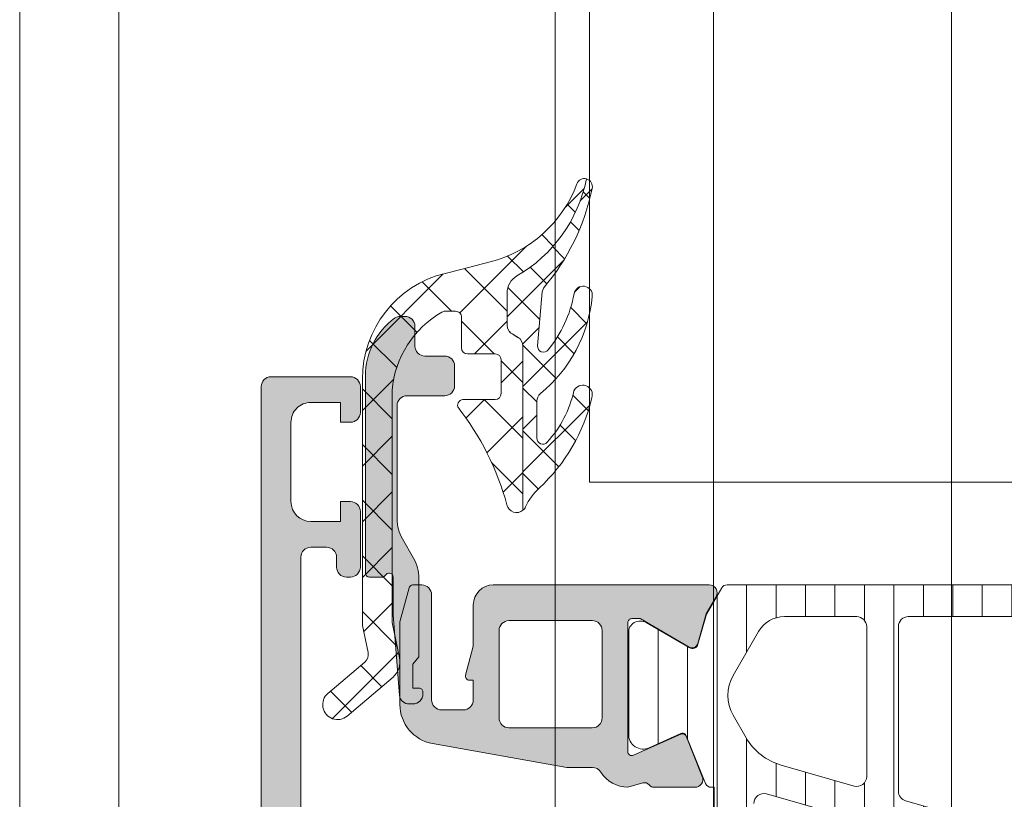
# Model space of a CAD drawing. Header units: millimetres. Extents: x 213386 to 506888, y 183055 to 450952.
# Tile 125 of 256: x 373037 to 373086, y 301634 to 301674. Entities that reach past the tile are written whole.
import ezdxf

# ---------------------------------------------------------------- set-up
doc = ezdxf.new("R2010")
doc.units = ezdxf.units.MM
doc.linetypes.add('ČÁRKOVANÁ', pattern=[19.049999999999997, 12.7, -6.35])
doc.layers.add('FASÁDA DETAILNÍ', color=255, linetype='Continuous', lineweight=0)

msp = doc.modelspace()

# ---------------------------------------------------------------- hatches: boundary and pattern name
at = {"layer": 'FASÁDA DETAILNÍ'}
h = msp.add_hatch(dxfattribs=at)
h.set_pattern_fill('ANSI37', color=256, scale=0.625, angle=90, style=0)
h.set_pattern_definition([(135, (397960.6382589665, 280090.6957864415), (-1.403165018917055, -1.403165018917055), []), (225, (397960.6382589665, 280090.6957864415), (1.403165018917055, -1.403165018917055), [])])
edge = h.paths.add_edge_path()
edge.add_ellipse((373060.4407174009, 301654.5826331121), major_axis=(-5.03946705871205, 0), ratio=1, start_angle=299.79178446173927, end_angle=355.0355387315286, ccw=False)
edge.add_ellipse((373058.0859171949, 301658.6957175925), major_axis=(-0.3000000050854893, 0), ratio=1, start_angle=270.000692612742, end_angle=299.79217298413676, ccw=False)
edge.add_line((373058.0859135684, 301658.9957175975), (373058.6201975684, 301658.9957205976))
edge.add_ellipse((373058.6201988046, 301658.6957208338), major_axis=(-0.2999997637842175, 0), ratio=1, start_angle=179.9999548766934, end_angle=270.00023609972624, ccw=False)
edge.add_line((373058.9201985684, 301658.6957205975), (373058.9201985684, 301657.1457235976))
edge.add_ellipse((373059.2202092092, 301657.1457312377), major_axis=(-0.3000106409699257, 0), ratio=1, start_angle=0.001459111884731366, end_angle=89.99567606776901)
edge.add_line((373059.2201865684, 301656.8457205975), (373060.6201685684, 301656.8457095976))
edge.add_ellipse((373060.6201657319, 301656.5457197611), major_axis=(-0.2999898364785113, 0), ratio=1, start_angle=180.0003507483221, end_angle=269.99945825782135, ccw=False)
edge.add_line((373060.9201555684, 301656.5457215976), (373060.9201555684, 301654.8457095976))
edge.add_ellipse((373060.6201454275, 301654.8457167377), major_axis=(-0.3000101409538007, 0), ratio=1, start_angle=90.00441942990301, end_angle=179.9986363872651, ccw=False)
edge.add_line((373060.6201685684, 301654.5457065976), (373059.0563375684, 301654.5457175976))
edge.add_ellipse((373059.0234805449, 301654.2445585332), major_axis=(-0.3029461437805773, 0), ratio=1, start_angle=-96.22645090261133, end_angle=13.48357732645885)
edge.add_ellipse((373047.707516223, 301645.5396354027), major_axis=(-14.0007663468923, 0), ratio=1, start_angle=195.3017322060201, end_angle=218.0756200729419, ccw=False)
edge.add_ellipse((373061.6997539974, 301649.346348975), major_axis=(-0.5004721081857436, 0), ratio=1, start_angle=12.91760852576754, end_angle=129.806634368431)
edge.add_line((373062.0201555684, 301648.9618815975), (373062.0201555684, 301657.2451605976))
edge.add_ellipse((373061.5201558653, 301657.245160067), major_axis=(-0.4999997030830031, 0), ratio=1, start_angle=180.0000607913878, end_angle=240.0000196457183)
edge.add_line((373061.7701555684, 301657.6781725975), (373061.4701555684, 301657.8513785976))
edge.add_ellipse((373061.7201552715, 301658.2843911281), major_axis=(-0.4999997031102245, 0), ratio=1, start_angle=6.0791387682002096e-05, end_angle=60.00001964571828, ccw=False)
edge.add_line((373061.2201555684, 301658.2843905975), (373061.2201555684, 301659.9137385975))
edge.add_ellipse((373062.2201549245, 301659.9137393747), major_axis=(-0.999999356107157, 0), ratio=1, start_angle=-59.94966113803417, end_angle=4.452966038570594e-05, ccw=False)
edge.add_ellipse((373058.0638281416, 301667.0981200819), major_axis=(-7.300023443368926, 0), ratio=1, start_angle=120.0503545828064, end_angle=168.7144463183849)
edge.add_ellipse((373065.1201651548, 301665.2828879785), major_axis=(-0.3999905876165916, 0), ratio=1, start_angle=255.1470247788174, end_angle=339.4981705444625)
edge.add_ellipse((373058.7710670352, 301667.6569549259), major_axis=(-6.378448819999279, 0), ratio=1, start_angle=104.45259778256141, end_angle=159.4981254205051, ccw=False)
edge.add_line((373060.3629935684, 301661.4803555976), (373058.9522865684, 301661.1167685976))
edge.add_line((373058.9522865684, 301661.1167685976), (373058.0895855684, 301660.9066555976))
edge.add_ellipse((373059.4201505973, 301655.5700328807), major_axis=(-5.499995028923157, 0), ratio=1, start_angle=-76.0000450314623, end_angle=3.42019121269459e-05)
edge.add_line((373053.9201555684, 301655.5700295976), (373053.9201555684, 301643.1520015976))
edge.add_line((373053.9201555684, 301643.1520015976), (373054.2077745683, 301641.7889445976))
edge.add_ellipse((373053.7185482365, 301641.6857119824), major_axis=(-0.4999993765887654, 0), ratio=1, start_angle=130.2837516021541, end_angle=191.915300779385, ccw=False)
edge.add_line((373054.0418345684, 301641.3042865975), (373052.1852265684, 301639.7306755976))
edge.add_ellipse((373052.6701560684, 301639.1585365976), major_axis=(-0.749999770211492, 0), ratio=1, start_angle=-49.71629384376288, end_angle=130.2837061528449)
edge.add_line((373053.1550855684, 301638.5863975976), (373055.4667295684, 301640.5456835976))
edge.add_ellipse((373054.8201574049, 301641.3085352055), major_axis=(-0.9999990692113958, 0), ratio=1, start_angle=130.2836986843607, end_angle=191.9152478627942)
edge.add_line((373055.7986105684, 301641.5149995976), (373055.4201555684, 301643.3085365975))
edge.add_line((373055.4201555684, 301643.3085365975), (373055.4201555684, 301655.0187375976))
h = msp.add_hatch(dxfattribs=at)
h.set_pattern_fill('ANSI37', color=256, scale=0.48, angle=90, style=0)
h.set_pattern_definition([(135, (397960.6382589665, 280090.6957864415), (-1.077630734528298, -1.077630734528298), []), (225, (397960.6382589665, 280090.6957864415), (1.077630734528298, -1.077630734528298), [])])
edge = h.paths.add_edge_path()
edge.add_arc((373063.2211548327, 301654.4568310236), 0.4999992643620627, 129.4073371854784, 179.9999342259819)
edge.add_line((373062.7211555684, 301654.4568315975), (373062.7211555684, 301652.5947345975))
edge.add_arc((373063.0211557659, 301652.5947349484), 0.3000001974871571, 180.0000670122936, 317.3578430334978)
edge.add_arc((373059.1473608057, 301656.1621496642), 5.56618811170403, 317.357738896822, 347.8089673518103)
edge.add_arc((373065.0314370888, 301654.7788557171), 0.4897187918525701, -17.013972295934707, 154.8827571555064, ccw=False)
edge.add_arc((373056.6916792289, 301656.7247470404), 9.0524208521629, 312.79332113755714, 346.6565612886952, ccw=False)
edge.add_arc((373064.879559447, 301647.8805703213), 2.999999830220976, 132.793286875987, 155.2450969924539)
edge.add_arc((373061.7007533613, 301649.3463524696), 0.5004751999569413, 309.80643418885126, 335.24482424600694, ccw=False)
edge.add_line((373062.0211555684, 301648.9618815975), (373062.0211555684, 301657.2451605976))
edge.add_arc((373061.5211558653, 301657.245160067), 0.4999997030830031, 6.079138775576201e-05, 60.0000196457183)
edge.add_line((373061.7711555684, 301657.6781725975), (373061.4711555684, 301657.8513785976))
edge.add_arc((373061.7211552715, 301658.2843911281), 0.4999997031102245, 180.0000607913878, 240.00001964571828, ccw=False)
edge.add_line((373061.2211555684, 301658.2843905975), (373061.2211555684, 301659.9137385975))
edge.add_arc((373062.2211549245, 301659.9137393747), 0.9999993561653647, 120.05033886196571, 180.0000445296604, ccw=False)
edge.add_arc((373058.0648281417, 301667.0981200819), 7.300023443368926, 300.0503545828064, 348.7144463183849)
edge.add_arc((373065.1211652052, 301665.2828875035), 0.3999910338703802, -15.001276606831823, 75.1470491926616, ccw=False)
edge.add_arc((373054.6016611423, 301667.4096079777), 11.13157184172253, 319.413038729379, 348.4423422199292, ccw=False)
edge.add_line((373063.0551925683, 301660.1673915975), (373062.9974915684, 301659.9751745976))
edge.add_line((373062.9974915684, 301659.9751745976), (373062.7596535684, 301657.2579675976))
edge.add_arc((373063.0585108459, 301657.2318085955), 0.2999999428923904, 174.9976449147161, 320.9690488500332)
edge.add_arc((373058.3782847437, 301661.0259806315), 6.324969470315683, 320.9689666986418, 349.5200292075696)
edge.add_arc((373065.056120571, 301659.7971032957), 0.4650353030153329, -7.528137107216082, 170.2920262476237, ccw=False)
edge.add_arc((373058.2997882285, 301660.4466021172), 7.252239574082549, 309.40751088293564, 354.37832838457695, ccw=False)
h = msp.add_hatch(color=256, dxfattribs=at)
edge = h.paths.add_edge_path()
edge.add_line((373056.4741555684, 301641.1957175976), (373056.7741555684, 301641.5689225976))
edge.add_line((373056.7741555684, 301641.5689225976), (373056.7741555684, 301645.5421275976))
edge.add_ellipse((373054.774148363, 301645.5421260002), major_axis=(-2.000007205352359, 0), ratio=1, start_angle=180.0000457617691, end_angle=209.9999336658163)
edge.add_line((373056.5062065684, 301646.5421275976), (373055.9421045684, 301647.5191795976))
edge.add_ellipse((373057.6741627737, 301648.5191811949), major_axis=(-2.000007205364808, 0), ratio=1, start_angle=4.576176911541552e-05, end_angle=29.999933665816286, ccw=False)
edge.add_line((373055.6741555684, 301648.5191795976), (373055.6741555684, 301654.2390135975))
edge.add_ellipse((373056.1741551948, 301654.2390139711), major_axis=(-0.4999996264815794, 0), ratio=1, start_angle=-90.00004280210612, end_angle=4.280210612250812e-05, ccw=False)
edge.add_line((373056.1741555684, 301654.7390135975), (373058.0741555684, 301654.7390135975))
edge.add_ellipse((373058.0744135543, 301655.2387556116), major_axis=(-0.499742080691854, 0), ratio=1, start_angle=89.97042173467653, end_angle=180.0295782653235)
edge.add_line((373058.5741555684, 301655.2390135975), (373058.5741555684, 301656.2390135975))
edge.add_ellipse((373058.0744135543, 301656.2392715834), major_axis=(-0.499742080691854, 0), ratio=1, start_angle=179.9704217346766, end_angle=270.0295782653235)
edge.add_line((373058.0741555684, 301656.7390135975), (373057.0741555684, 301656.7390135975))
edge.add_ellipse((373057.073895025, 301657.2387530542), major_axis=(-0.4997395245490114, 0), ratio=1, start_angle=-0.02987163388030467, end_angle=90.0298716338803, ccw=False)
edge.add_line((373056.5741555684, 301657.2390135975), (373056.5741555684, 301658.2390135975))
edge.add_ellipse((373056.0744074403, 301658.2392674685), major_axis=(-0.4997481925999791, 0), ratio=1, start_angle=179.9708938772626, end_angle=270.0288769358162)
edge.add_line((373056.0741555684, 301658.7390155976), (373055.8411245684, 301658.7390155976))
edge.add_ellipse((373055.8411240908, 301658.2390163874), major_axis=(-0.4999992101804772, 0), ratio=1, start_angle=269.9999452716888, end_angle=306.249313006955)
edge.add_ellipse((373057.6741619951, 301655.7390130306), major_axis=(-3.600006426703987, 0), ratio=1, start_angle=306.2493860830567, end_angle=359.9999591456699)
edge.add_line((373054.0741555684, 301655.7390155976), (373054.0741555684, 301645.7957175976))
edge.add_ellipse((373054.274155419, 301645.7957174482), major_axis=(-0.1999998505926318, 0), ratio=1, start_angle=-4.280544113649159e-05, end_angle=90.00004280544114)
edge.add_line((373054.2741555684, 301645.5957175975), (373054.9913765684, 301645.5957175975))
edge.add_line((373054.9913765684, 301645.5957175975), (373055.1322755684, 301645.7366785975))
edge.add_ellipse((373055.2741555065, 301645.5957172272), major_axis=(-0.200000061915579, 0), ratio=1, start_angle=180.0001060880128, end_angle=315.18607562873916, ccw=False)
edge.add_line((373055.4741555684, 301645.5957175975), (373055.4741555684, 301643.6961485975))
edge.add_line((373055.4741555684, 301643.6961485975), (373055.7884735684, 301639.6175005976))
edge.add_ellipse((373056.2823182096, 301639.6957181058), major_axis=(-0.5000005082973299, 0), ratio=1, start_angle=9.000022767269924, end_angle=89.99992652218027)
edge.add_line((373056.2823175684, 301639.1957175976), (373056.4741555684, 301639.1957175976))
edge.add_ellipse((373056.4741559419, 301639.695717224), major_axis=(-0.4999996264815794, 0), ratio=1, start_angle=89.99995719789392, end_angle=180.0000428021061)
edge.add_line((373056.9741555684, 301639.6957175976), (373056.9741555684, 301639.7957175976))
edge.add_ellipse((373056.7741557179, 301639.795717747), major_axis=(-0.1999998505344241, 0), ratio=1, start_angle=179.9999572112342, end_angle=270.0000428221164)
edge.add_line((373056.7741555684, 301639.9957175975), (373056.4741555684, 301639.9957175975))
edge.add_line((373056.4741555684, 301639.9957175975), (373056.4741555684, 301641.1957175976))
h = msp.add_hatch(color=256, dxfattribs=at)
edge = h.paths.add_edge_path()
edge.add_arc((373049.3202230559, 301655.1956502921), 0.5000674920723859, 90.00773245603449, 179.9922675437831, ccw=False)
edge.add_line((373049.3201555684, 301655.6957177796), (373053.3201555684, 301655.6957177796))
edge.add_arc((373053.3200880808, 301655.1956502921), 0.5000674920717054, 360.0077324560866, 449.99226754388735, ccw=False)
edge.add_line((373053.8201555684, 301655.1957177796), (373053.8201555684, 301653.8956689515))
edge.add_arc((373053.3201186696, 301653.8957058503), 0.5000369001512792, 270.0042279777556, 359.99577202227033, ccw=False)
edge.add_line((373053.3201555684, 301653.3956689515), (373052.8201555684, 301653.3956689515))
edge.add_line((373052.8201555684, 301653.3956689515), (373052.8201555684, 301654.3956689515))
edge.add_line((373052.8201555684, 301654.3956689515), (373051.3201555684, 301654.3956689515))
edge.add_arc((373051.3201185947, 301653.3957059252), 0.9999630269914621, 449.9978814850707, 540.0021185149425)
edge.add_line((373050.3201555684, 301653.3956689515), (373050.3201555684, 301649.3956689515))
edge.add_arc((373051.3202324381, 301649.3957458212), 1.000076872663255, 180.0044039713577, 269.9955960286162)
edge.add_line((373051.3201555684, 301648.3956689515), (373052.8201555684, 301648.3956689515))
edge.add_line((373052.8201555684, 301648.3956689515), (373052.8201555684, 301649.3956689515))
edge.add_line((373052.8201555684, 301649.3956689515), (373053.3201555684, 301649.3956689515))
edge.add_arc((373053.3202130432, 301648.8957264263), 0.4999425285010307, -0.006586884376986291, 90.0065868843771, ccw=False)
edge.add_line((373053.8201555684, 301648.8956689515), (373053.8201555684, 301646.0956811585))
edge.add_arc((373053.3201555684, 301646.0956811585), 0.5000000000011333, 270.0000000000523, 360.0000000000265, ccw=False)
edge.add_line((373053.3201555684, 301645.5956811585), (373053.1201555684, 301645.5956811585))
edge.add_arc((373053.1201555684, 301646.0956811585), 0.5000000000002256, 179.9999999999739, 269.99999999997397, ccw=False)
edge.add_line((373052.6201555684, 301646.0956811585), (373052.6201555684, 301646.5956811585))
edge.add_arc((373052.1201204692, 301646.5956460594), 0.500035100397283, 360.0040217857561, 449.9959782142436)
edge.add_line((373052.1201555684, 301647.0956811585), (373051.3201525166, 301647.0956811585))
edge.add_arc((373051.32016908, 301646.5956645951), 0.5000165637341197, 90.00189796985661, 179.9981020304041)
edge.add_line((373050.8201525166, 301646.5956811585), (373050.8201525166, 301615.2956872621))
edge.add_line((373050.8201525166, 301615.2956872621), (373051.2525491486, 301609.2572296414))
edge.add_arc((373052.2517688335, 301609.2956857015), 0.9999594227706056, 182.2040028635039, 269.9999999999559)
edge.add_line((373052.2517688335, 301608.2957262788), (373058.920221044, 301608.2957262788))
edge.add_arc((373058.9202210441, 301608.7957262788), 0.5000000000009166, 270.0000000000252, 359.9999999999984)
edge.add_line((373059.4202210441, 301608.7957262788), (373059.4202210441, 301609.6957262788))
edge.add_arc((373059.9202210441, 301609.6957262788), 0.5000000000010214, 90.00000000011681, 180.0000000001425, ccw=False)
edge.add_line((373059.9202210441, 301610.1957262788), (373061.32022257, 301610.1957262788))
edge.add_arc((373061.5877431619, 301610.2745627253), 0.278895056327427, 196.4198764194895, 271.1645893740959)
edge.add_line((373061.5934115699, 301609.9957252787), (373062.0470055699, 301609.9957252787))
edge.add_arc((373062.0526662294, 301610.2745933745), 0.2789255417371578, 268.8371299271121, 343.5754054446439)
edge.add_line((373062.3202095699, 301610.1957262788), (373064.20022057, 301610.1957262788))
edge.add_arc((373064.20022057, 301609.8957262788), 0.3000000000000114, 360.00000000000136, 450, ccw=False)
edge.add_line((373064.50022057, 301609.8957262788), (373064.50022057, 301608.9157519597))
edge.add_arc((373064.20022057, 301608.9157519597), 0.2999999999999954, 270.0000000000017, 360.00000000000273, ccw=False)
edge.add_line((373064.20022057, 301608.6157519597), (373061.44022257, 301608.6157519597))
edge.add_arc((373061.44022257, 301608.4957519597), 0.1200000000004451, 449.9999999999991, 540)
edge.add_line((373061.32022257, 301608.4957519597), (373061.32022257, 301604.1957262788))
edge.add_arc((373061.82022257, 301604.1957262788), 0.5000000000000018, 179.9999999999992, 269.9999999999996)
edge.add_line((373061.82022257, 301603.6957262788), (373062.52022257, 301603.6957262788))
edge.add_line((373062.5202225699, 301603.6957262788), (373064.9130428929, 301605.0772217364))
edge.add_arc((373064.9821027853, 301604.9576064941), 0.1381197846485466, -1.0322764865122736e-10, 119.9999999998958, ccw=False)
edge.add_line((373065.12022257, 301604.9576064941), (373065.12022257, 301601.1957262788))
edge.add_arc((373067.12022257, 301601.1957262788), 1.999999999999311, 180.0000000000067, 270.0000000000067)
edge.add_line((373067.12022257, 301599.1957262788), (373067.6882179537, 301599.1957262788))
edge.add_arc((373067.6882179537, 301598.6957262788), 0.5000000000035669, 415.52092823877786, 449.99999999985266, ccw=False)
edge.add_arc((373065.1407446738, 301594.9862276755), 4.999999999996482, 365.34922800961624, 415.5209282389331, ccw=False)
edge.add_arc((373069.9820959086, 301595.4338460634), 0.1381197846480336, 240.0000000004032, 367.70243749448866, ccw=False)
edge.add_line((373069.9130360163, 301595.3142308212), (373067.5202156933, 301596.6957262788))
edge.add_line((373067.5202156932, 301596.6957262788), (373066.8202156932, 301596.6957262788))
edge.add_arc((373066.8202156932, 301596.1957262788), 0.5, 450, 540)
edge.add_line((373066.3202156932, 301596.1957262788), (373066.3202156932, 301591.8957005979))
edge.add_arc((373066.4402156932, 301591.8957005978), 0.1199999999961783, 180, 269.9999999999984)
edge.add_line((373066.4402156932, 301591.7757005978), (373069.2002136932, 301591.7757005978))
edge.add_arc((373069.2002136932, 301591.4757005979), 0.2999999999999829, 0, 90.00000000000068, ccw=False)
edge.add_line((373069.5002136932, 301591.4757005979), (373069.5002136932, 301590.4957262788))
edge.add_arc((373069.2002136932, 301590.4957262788), 0.300000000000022, 270.00000000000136, 360, ccw=False)
edge.add_line((373069.2002136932, 301590.1957262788), (373067.3202026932, 301590.1957262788))
edge.add_arc((373067.0526593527, 301590.1168591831), 0.2789255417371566, 376.4245945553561, 451.1628700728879)
edge.add_line((373067.0469986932, 301590.3957272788), (373066.5934046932, 301590.3957272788))
edge.add_arc((373066.5877362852, 301590.1168898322), 0.2788950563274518, 448.8354106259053, 523.5801235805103)
edge.add_line((373066.3202156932, 301590.1957262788), (373063.3201572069, 301590.1957262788))
edge.add_line((373063.3201572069, 301590.1957262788), (373062.620054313, 301590.8957986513))
edge.add_line((373062.6200543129, 301590.8957986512), (373062.6200543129, 301591.4958047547))
edge.add_line((373062.6200543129, 301591.4958047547), (373064.2200604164, 301591.4958047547))
edge.add_arc((373064.2200509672, 301591.995814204), 0.5000094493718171, 270.0010827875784, 359.9989172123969)
edge.add_line((373064.7200604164, 301591.9958047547), (373064.7200604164, 301592.3912328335))
edge.add_arc((373064.2200604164, 301592.3912328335), 0.5000000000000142, 360.0000000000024, 375.0000000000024)
edge.add_line((373064.7030233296, 301592.5206423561), (373064.3188145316, 301593.9545291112))
edge.add_arc((373063.3528887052, 301593.6957100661), 1.000000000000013, 375.0000000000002, 450.0000000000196)
edge.add_line((373063.3528887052, 301594.6957100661), (373057.6200665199, 301594.6957100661))
edge.add_line((373057.6200665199, 301594.6957100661), (373057.6200665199, 301591.4958047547))
edge.add_line((373057.6200665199, 301591.4958047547), (373058.4200543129, 301591.4958047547))
edge.add_line((373058.4200543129, 301591.4958047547), (373058.4200543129, 301590.8957986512))
edge.add_line((373058.4200543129, 301590.8957986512), (373057.2076214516, 301590.1958169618))
edge.add_line((373057.2076214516, 301590.1958169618), (373056.1200665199, 301590.1958169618))
edge.add_line((373056.1200665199, 301590.1958169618), (373056.1200665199, 301605.1957262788))
edge.add_arc((373055.6200665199, 301605.1957262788), 0.5000000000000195, 359.9999999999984, 450.0000000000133)
edge.add_line((373055.6200665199, 301605.6957262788), (373049.8201555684, 301605.6957262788))
edge.add_arc((373049.8201555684, 301606.6957262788), 1, 180, 270.00000000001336, ccw=False)
edge.add_line((373048.8201555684, 301606.6957262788), (373048.8201555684, 301655.1957177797))
edge = h.paths.add_edge_path(flags=16)
edge.add_line((373058.4200543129, 301596.2957100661), (373062.8200543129, 301596.2957100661))
edge.add_arc((373062.8200543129, 301596.7957100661), 0.5000000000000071, 270.0000000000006, 359.9999999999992)
edge.add_line((373063.3200543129, 301596.7957100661), (373063.3200543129, 301601.1957100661))
edge.add_arc((373062.8200543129, 301601.1957100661), 0.4999999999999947, 359.9999999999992, 450.0000000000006)
edge.add_line((373062.8200543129, 301601.6957100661), (373058.4200543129, 301601.6957100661))
edge.add_arc((373058.4200543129, 301601.1957100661), 0.5, 450, 540)
edge.add_line((373057.9200543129, 301601.1957100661), (373057.9200543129, 301596.7957100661))
edge.add_arc((373058.4200543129, 301596.7957100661), 0.4999999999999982, 180, 270.0000000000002)
h = msp.add_hatch(color=256, dxfattribs=at)
edge = h.paths.add_edge_path(flags=16)
edge.add_line((373061.3163705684, 301637.9958615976), (373065.5161205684, 301637.9958615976))
edge.add_ellipse((373065.5161209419, 301638.4958612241), major_axis=(-0.4999996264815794, 0), ratio=1, start_angle=89.99995719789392, end_angle=180.0000428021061)
edge.add_line((373066.0161205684, 301638.4958615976), (373066.0161205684, 301642.8958855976))
edge.add_ellipse((373065.5161209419, 301642.8958859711), major_axis=(-0.4999996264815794, 0), ratio=1, start_angle=179.9999571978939, end_angle=270.0000428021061)
edge.add_line((373065.5161205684, 301643.3958855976), (373061.3163715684, 301643.3958855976))
edge.add_ellipse((373061.3163720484, 301642.8958851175), major_axis=(-0.5000004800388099, 0), ratio=1, start_angle=270.0000550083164, end_angle=359.9999449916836)
edge.add_line((373060.8163715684, 301642.8958855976), (373060.8163705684, 301638.4958615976))
edge.add_ellipse((373061.3163701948, 301638.4958612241), major_axis=(-0.4999996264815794, 0), ratio=1, start_angle=-4.280210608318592e-05, end_angle=90.00004280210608)
edge = h.paths.add_edge_path()
edge.add_line((373064.2297745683, 301635.9974805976), (373057.4667745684, 301637.1972405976))
edge.add_arc((373057.8161189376, 301639.1664922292), 1.999998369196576, 179.9999607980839, 259.940409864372, ccw=False)
edge.add_line((373055.8161205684, 301639.1664935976), (373055.8161205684, 301643.3314665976))
edge.add_line((373055.8161205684, 301643.3314665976), (373056.2764015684, 301645.0492555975))
edge.add_arc((373056.4695866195, 301644.9974916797), 0.1999999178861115, 90.00001462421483, 164.9999614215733, ccw=False)
edge.add_line((373056.4695865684, 301645.1974915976), (373056.9161205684, 301645.1974915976))
edge.add_arc((373056.9161209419, 301644.6974919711), 0.4999996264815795, -4.280210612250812e-05, 90.00004280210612, ccw=False)
edge.add_line((373057.4161205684, 301644.6974915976), (373057.4161205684, 301639.3974915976))
edge.add_arc((373057.9161201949, 301639.3974912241), 0.4999996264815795, 179.9999571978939, 270.0000428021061)
edge.add_line((373057.9161205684, 301638.8974915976), (373059.0163705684, 301638.8974915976))
edge.add_arc((373059.0163700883, 301639.3974920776), 0.5000004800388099, 270.0000550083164, 359.9999449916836)
edge.add_line((373059.5163705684, 301639.3974915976), (373059.5163705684, 301640.3974915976))
edge.add_line((373059.5163705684, 301640.3974915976), (373059.3163705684, 301640.3974915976))
edge.add_arc((373059.3163708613, 301640.5974917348), 0.2000001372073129, 164.9999945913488, 269.99991607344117, ccw=False)
edge.add_line((373059.1231855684, 301640.6492555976), (373059.5163715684, 301642.1166435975))
edge.add_line((373059.5163715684, 301642.1166435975), (373059.5163715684, 301644.1974915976))
edge.add_arc((373060.5163725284, 301644.1974906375), 1.000000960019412, 90.00005500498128, 179.9999449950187, ccw=False)
edge.add_line((373060.5163715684, 301645.1974915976), (373071.4158735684, 301645.1974915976))
edge.add_arc((373071.4158738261, 301644.7974912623), 0.400000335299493, -29.999916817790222, 90.00003691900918, ccw=False)
edge.add_line((373071.7622845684, 301644.5974915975), (373071.2641185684, 301643.7346435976))
edge.add_line((373071.2641185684, 301643.7346435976), (373070.8362485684, 301642.2424825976))
edge.add_arc((373070.5478697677, 301642.32517398), 0.3000003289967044, 239.82075872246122, 343.999983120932, ccw=False)
edge.add_line((373070.3970575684, 301642.0658365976), (373067.9314465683, 301643.4975715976))
edge.add_line((373067.9314465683, 301643.4975715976), (373067.5110275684, 301643.4975715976))
edge.add_arc((373067.5075350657, 301643.3060033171), 0.1916001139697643, 88.95554996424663, 182.5222219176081)
edge.add_line((373067.3161205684, 301643.2975715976), (373067.3161205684, 301636.8081325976))
edge.add_arc((373067.5152870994, 301636.7898948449), 0.19999980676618, 174.7679954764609, 294.1409481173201)
edge.add_line((373067.5970835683, 301636.6073865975), (373069.9807685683, 301637.6757075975))
edge.add_arc((373070.0625653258, 301637.4931989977), 0.2000002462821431, 21.97379772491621, 114.14098224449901, ccw=False)
edge.add_line((373070.2480365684, 301637.5680355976), (373071.0643965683, 301635.5448075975))
edge.add_arc((373070.6934546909, 301635.3951344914), 0.3999998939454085, -90.00001754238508, 21.973817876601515, ccw=False)
edge.add_line((373070.6934545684, 301634.9951345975), (373068.6293075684, 301634.9951335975))
edge.add_arc((373068.6293067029, 301635.2951332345), 0.2999996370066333, 217.9049134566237, 270.0001652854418, ccw=False)
edge.add_arc((373068.1558871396, 301634.9265226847), 0.3000002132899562, 37.90465249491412, 105.9998620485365)
edge.add_line((373068.0731965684, 301635.2149015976), (373067.3153075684, 301634.9975795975))
edge.add_arc((373067.3153071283, 301636.5975786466), 1.599999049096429, 211.5923944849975, 270.00001576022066, ccw=False)
edge.add_arc((373065.5265350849, 301635.4974466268), 0.4999999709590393, 31.59233595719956, 89.99845490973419)
edge.add_line((373065.5265485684, 301635.9974465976), (373064.2297745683, 301635.9974805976))
h = msp.add_hatch(dxfattribs=at)
h.set_pattern_fill('ANSI31', color=256, scale=0.468, angle=45, style=0)
h.set_pattern_definition([(90, (397960.6382589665, 280090.6957864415), (-1.4859, 3.33066907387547e-16), [])])
edge = h.paths.add_edge_path(flags=16)
edge.add_line((373073.9086335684, 301642.8476175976), (373072.6252715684, 301640.6249075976))
edge.add_ellipse((373074.3569965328, 301639.6250352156), major_axis=(-1.999654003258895, 0), ratio=1, start_angle=-30.0015014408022, end_angle=29.99995422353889)
edge.add_line((373072.6252445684, 301638.6252095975), (373073.2773725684, 301637.4956915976))
edge.add_ellipse((373075.8754527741, 301638.9956947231), major_axis=(-3.000005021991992, 0), ratio=1, start_angle=30.00001355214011, end_angle=73.99994528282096)
edge.add_line((373075.0485365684, 301636.1119055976), (373078.7195585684, 301635.0592575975))
edge.add_ellipse((373078.8573773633, 301635.5398886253), major_axis=(-0.5000002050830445, 0), ratio=1, start_angle=73.99999279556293, end_angle=180.0007989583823)
edge.add_line((373079.3573775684, 301635.5398955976), (373079.3572675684, 301643.0976485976))
edge.add_ellipse((373078.8572677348, 301643.097638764), major_axis=(-0.4999998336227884, 0), ratio=1, start_angle=180.0011268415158, end_angle=270.000821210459)
edge.add_line((373078.8572605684, 301643.5976385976), (373075.2076115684, 301643.5975825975))
edge.add_ellipse((373075.2076510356, 301642.0975833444), major_axis=(-1.499999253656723, 0), ratio=1, start_angle=270.001507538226, end_angle=329.998472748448)
edge = h.paths.add_edge_path(flags=16)
edge.add_line((373080.9572695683, 301643.0976665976), (373080.9573965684, 301634.7943365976))
edge.add_ellipse((373081.457396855, 301634.7943448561), major_axis=(-0.5000002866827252, 0), ratio=1, start_angle=0.0009463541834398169, end_angle=74.00005606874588)
edge.add_line((373081.3195785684, 301634.3137135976), (373087.2723405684, 301632.6067865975))
edge.add_ellipse((373087.41015959, 301633.0874173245), major_axis=(-0.4999999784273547, 0), ratio=1, start_angle=73.99995831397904, end_angle=180.0009480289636)
edge.add_line((373087.9101595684, 301633.0874255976), (373087.9099895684, 301643.0977795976))
edge.add_ellipse((373087.4099893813, 301643.0977674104), major_axis=(-0.5000001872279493, 0), ratio=1, start_angle=180.0013965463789, end_angle=270.0008953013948)
edge.add_line((373087.4099815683, 301643.5977675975), (373081.4572615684, 301643.5976775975))
edge.add_ellipse((373081.4572698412, 301643.0976773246), major_axis=(-0.5000002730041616, 0), ratio=1, start_angle=-89.99905200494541, end_angle=0.001229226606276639)
edge = h.paths.add_edge_path(flags=16)
edge.add_line((373095.2742935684, 301632.5486305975), (373097.1081825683, 301635.7250205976))
edge.add_ellipse((373094.5101028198, 301637.2250204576), major_axis=(-3.000002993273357, 0), ratio=1, start_angle=150.000036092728, end_angle=210.0014917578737)
edge.add_line((373097.1081425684, 301638.7250895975), (373094.7276475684, 301642.8479725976))
edge.add_ellipse((373093.4286292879, 301642.0979369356), major_axis=(-1.500000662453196, 0), ratio=1, start_angle=210.0015583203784, end_angle=270.0015171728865)
edge.add_line((373093.4285895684, 301643.5979375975), (373090.0099755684, 301643.5978465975))
edge.add_ellipse((373090.0099890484, 301643.0978471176), major_axis=(-0.4999994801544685, 0), ratio=1, start_angle=-89.9984553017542, end_angle=0.001434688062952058)
edge.add_line((373089.5099895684, 301643.0978345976), (373089.5101705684, 301632.7985195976))
edge.add_ellipse((373090.5101709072, 301632.7985379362), major_axis=(-1.000000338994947, 0), ratio=1, start_angle=0.001050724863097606, end_angle=90.00152757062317)
edge.add_line((373090.5101975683, 301631.7985375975), (373093.9752955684, 301631.7986305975))
edge.add_ellipse((373093.9752553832, 301633.2986307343), major_axis=(-1.500000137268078, 0), ratio=1, start_angle=90.00153496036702, end_angle=149.9999969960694)
edge = h.paths.add_edge_path()
edge.add_line((373097.1220995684, 301630.1987625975), (373090.5690365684, 301630.1985405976))
edge.add_arc((373090.5688697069, 301635.1985382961), 4.999997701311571, 253.9999762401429, 270.00191209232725, ccw=False)
edge.add_line((373089.1906815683, 301630.3922325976), (373074.3042635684, 301634.6608435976))
edge.add_arc((373074.1664450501, 301634.1802132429), 0.4999994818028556, 74.00000200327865, 180.0000739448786)
edge.add_line((373073.6664455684, 301634.1802125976), (373073.6664455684, 301630.2968385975))
edge.add_arc((373072.6664455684, 301630.2968185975), 1.0000000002, -179.99885408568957, 0.001145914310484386, ccw=False)
edge.add_line((373071.6664455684, 301630.2967985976), (373071.6662575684, 301634.9951345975))
edge.add_line((373071.6662575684, 301634.9951345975), (373071.5102055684, 301634.9951345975))
edge.add_arc((373071.5102049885, 301635.2951345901), 0.2999999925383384, 201.9738458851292, 270.000110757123, ccw=False)
edge.add_line((373071.2319985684, 301635.1828795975), (373070.2588115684, 301637.5947815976))
edge.add_arc((373070.0733403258, 301637.5199449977), 0.2000002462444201, 21.97379773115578, 114.1409822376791)
edge.add_line((373069.9915435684, 301637.7024535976), (373068.3928585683, 301636.9859535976))
edge.add_arc((373068.0861203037, 301637.6703593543), 0.7499997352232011, 179.9999814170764, 294.1410584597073, ccw=False)
edge.add_line((373067.3361205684, 301637.6703595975), (373067.3361205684, 301642.7779085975))
edge.add_arc((373067.9361204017, 301642.7779084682), 0.5999998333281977, 59.85707513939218, 179.9999876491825, ccw=False)
edge.add_line((373068.2374155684, 301643.2967735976), (373070.4093725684, 301642.0355575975))
edge.add_arc((373070.5600208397, 301642.2949902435), 0.3000003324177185, 239.8569693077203, 343.9999309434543)
edge.add_line((373070.8483995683, 301642.2122985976), (373071.2826665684, 301643.7267705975))
edge.add_line((373071.2826665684, 301643.7267705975), (373072.0452145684, 301645.0475425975))
edge.add_arc((373072.3050217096, 301644.897541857), 0.2999999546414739, 87.5366952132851, 149.999831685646, ccw=False)
edge.add_line((373072.3179155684, 301645.1972645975), (373096.3075695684, 301645.1972645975))
edge.add_arc((373096.3275242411, 301644.897928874), 0.3000001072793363, 30.000147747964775, 93.81387623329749, ccw=False)
edge.add_line((373096.5873315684, 301645.0479295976), (373097.3498995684, 301643.7271235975))
edge.add_line((373097.3498995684, 301643.7271235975), (373097.7841665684, 301642.2126525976))
edge.add_arc((373098.0725456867, 301642.2953437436), 0.3000005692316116, 195.9999567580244, 300.1429183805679)
edge.add_line((373098.2231935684, 301642.0359105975), (373100.3951495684, 301643.2971265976))
edge.add_arc((373100.6964452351, 301642.7782611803), 0.600000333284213, 3.984274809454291e-05, 120.14295234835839, ccw=False)
edge.add_line((373101.2964455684, 301642.7782615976), (373101.2964455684, 301632.8746615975))
edge.add_arc((373100.5464455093, 301632.8746608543), 0.7500000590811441, -114.14102026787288, 5.6780389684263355e-05, ccw=False)
edge.add_line((373100.2397075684, 301632.1902545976), (373098.6410225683, 301632.9067545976))
edge.add_arc((373098.559225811, 301632.7242459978), 0.2000002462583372, 65.85901777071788, 158.0262022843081)
edge.add_line((373098.3737545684, 301632.7990825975), (373097.4002955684, 301630.3865075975))
edge.add_arc((373097.1220897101, 301630.4987617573), 0.2999991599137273, 270.00188278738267, 338.02626145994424, ccw=False)

# ---------------------------------------------------------------- linework, layer by layer
for p, q in [((373063.6382437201, 288952.6545279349), (373063.6382437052, 307967.1544280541)), ((373063.6382437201, 293752.6545279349), (373063.638243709, 307967.1544280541)), ((373063.6382437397, 284292.1544280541), (373063.6382437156, 307967.1544280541)), ((373071.6382437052, 307967.1544280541), (373071.6382437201, 288952.6545279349)), ((373071.638243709, 307967.1544280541), (373071.6382437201, 293752.6545279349)), ((373071.6382437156, 307967.1544280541), (373071.6382437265, 297319.0318729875)), ((373071.6382437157, 307967.1544280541), (373071.6382437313, 292519.031885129)), ((373071.6382437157, 307967.1544280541), (373071.6382437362, 287719.0318729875)), ((373083.6382437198, 288952.6545279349), (373083.6382437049, 307967.1544280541)), ((373083.6382437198, 293752.6545279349), (373083.6382437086, 307967.1544280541)), ((373083.6382437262, 297319.0318729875), (373083.6382437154, 307967.1544280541)), ((373083.6382437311, 292519.031885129), (373083.6382437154, 307967.1544280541)), ((373083.638243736, 287719.0318729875), (373083.6382437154, 307967.1544280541)), ((373063.6382437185, 301177.6545368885), (373063.6382473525, 303317.1544282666)), ((373049.3201555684, 301655.6957177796), (373053.3201555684, 301655.6957177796)), ((373048.8201555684, 301606.6957262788), (373048.8201555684, 301655.1957177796)), ((373053.8201555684, 301655.1957177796), (373053.8201555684, 301653.8956689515)), ((373052.8201555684, 301654.3956689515), (373051.3201555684, 301654.3956689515)), ((373052.8201555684, 301653.3956689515), (373052.8201555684, 301654.3956689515)), ((373050.3201555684, 301653.3956689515), (373050.3201555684, 301649.3956689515)), ((373053.3201555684, 301653.3956689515), (373052.8201555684, 301653.3956689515)), ((373071.6382445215, 301650.3702173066), (373071.6382437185, 301177.6545368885)), ((373083.6382437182, 301177.6545368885), (373083.6382445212, 301650.3702173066)), ((373052.8201555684, 301648.3956689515), (373052.8201555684, 301649.3956689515)), ((373052.8201555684, 301649.3956689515), (373053.3201555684, 301649.3956689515)), ((373053.8201555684, 301648.8956689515), (373053.8201555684, 301646.0956811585)), ((373051.3201555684, 301648.3956689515), (373052.8201555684, 301648.3956689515)), ((373052.1201555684, 301647.0956811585), (373051.3201525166, 301647.0956811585)), ((373050.8201525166, 301646.5956811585), (373050.8201525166, 301615.2956872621)), ((373052.6201555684, 301646.0956811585), (373052.6201555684, 301646.5956811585)), ((373053.3201555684, 301645.5956811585), (373053.1201555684, 301645.5956811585))]:
    msp.add_line(p, q, dxfattribs=at)
for points in [[(399616.6382373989, 284292.1544280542), (373036.6382373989, 284292.1544280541), (373036.6382373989, 307972.1544280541), (399616.6382373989, 307972.1544280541)], [(373065.3842437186, 301731.3410961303), (373065.3842437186, 302119.0318729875), (373109.3842437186, 302119.0318729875), (373109.3842437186, 301731.3410961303), (373109.3842437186, 301650.3702173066), (373065.3842437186, 301650.3702173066)]]:
    msp.add_lwpolyline(points, close=True, dxfattribs=at)
at = {"layer": 'FASÁDA DETAILNÍ', "linetype": 'ČÁRKOVANÁ', "ltscale": 5}
msp.add_lwpolyline([(399611.6382373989, 284297.1544280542), (373041.6382373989, 284297.1544280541), (373041.6382373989, 307967.1544280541), (399611.6382373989, 307967.1544280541)], close=True, dxfattribs=at)
at = {"layer": 'FASÁDA DETAILNÍ', "extrusion": (0, 0, -1)}
for points in [[(-373055.4201555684, 301655.0187375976, 0.245826), (-373057.9368605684, 301658.9560675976, 0.130727), (-373058.0859135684, 301658.9957175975), (-373058.6201975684, 301658.9957205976), (-373058.6201975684, 301658.9957205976, 0.414215), (-373058.9201985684, 301658.6957205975), (-373058.9201985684, 301657.1457235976), (-373058.9201985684, 301657.1457235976, -0.414184), (-373059.2201865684, 301656.8457205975), (-373060.6201685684, 301656.8457095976), (-373060.6201685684, 301656.8457095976, 0.414209), (-373060.9201555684, 301656.5457215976), (-373060.9201555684, 301654.8457095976), (-373060.9201555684, 301654.8457095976, 0.414184), (-373060.6201685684, 301654.5457065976), (-373059.0563375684, 301654.5457175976), (-373059.0563375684, 301654.5457175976, -0.51896), (-373058.7288845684, 301654.1739215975, 0.0996982), (-373061.2119475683, 301649.2344685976, -0.559391), (-373062.0201555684, 301648.9618815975), (-373062.0201555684, 301657.2451605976), (-373062.0201555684, 301657.2451605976, -0.267949), (-373061.7701555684, 301657.6781725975), (-373061.4701555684, 301657.8513785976), (-373061.4701555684, 301657.8513785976, 0.267949), (-373061.2201555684, 301658.2843905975), (-373061.2201555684, 301659.9137385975), (-373061.2201555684, 301659.9137385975, 0.267714), (-373061.7193945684, 301660.7793245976, -0.215587), (-373065.2226985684, 301665.6695135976, -0.385623), (-373064.7455095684, 301665.4229795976, 0.244909), (-373060.3629935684, 301661.4803555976), (-373058.9522865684, 301661.1167685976), (-373058.0895855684, 301660.9066555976), (-373058.0895855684, 301660.9066555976, -0.344328), (-373053.9201555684, 301655.5700295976), (-373053.9201555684, 301643.1520015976), (-373054.2077745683, 301641.7889445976), (-373054.2077745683, 301641.7889445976, 0.275594), (-373054.0418345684, 301641.3042865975), (-373052.1852265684, 301639.7306755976), (-373052.1852265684, 301639.7306755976, -1), (-373053.1550855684, 301638.5863975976), (-373055.4667295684, 301640.5456835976), (-373055.4667295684, 301640.5456835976, -0.275594), (-373055.7986105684, 301641.5149995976), (-373055.4201555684, 301643.3085365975), (-373055.4201555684, 301655.0187375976)], [(-373056.4741555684, 301641.1957175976), (-373056.7741555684, 301641.5689225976), (-373056.7741555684, 301645.5421275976), (-373056.7741555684, 301645.5421275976, -0.131652), (-373056.5062065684, 301646.5421275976), (-373055.9421045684, 301647.5191795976), (-373055.9421045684, 301647.5191795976, 0.131652), (-373055.6741555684, 301648.5191795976), (-373055.6741555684, 301654.2390135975), (-373055.6741555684, 301654.2390135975, 0.414214), (-373056.1741555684, 301654.7390135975), (-373058.0741555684, 301654.7390135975), (-373058.0741555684, 301654.7390135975, -0.414516), (-373058.5741555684, 301655.2390135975), (-373058.5741555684, 301656.2390135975), (-373058.5741555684, 301656.2390135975, -0.414516), (-373058.0741555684, 301656.7390135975), (-373057.0741555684, 301656.7390135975), (-373057.0741555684, 301656.7390135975, 0.414519), (-373056.5741555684, 301657.2390135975), (-373056.5741555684, 301658.2390135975), (-373056.5741555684, 301658.2390135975, -0.41451), (-373056.0741555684, 301658.7390155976), (-373055.8411245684, 301658.7390155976), (-373055.8411245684, 301658.7390155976, -0.1595), (-373055.5454745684, 301658.6422415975, -0.238928), (-373054.0741555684, 301655.7390155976), (-373054.0741555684, 301645.7957175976), (-373054.0741555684, 301645.7957175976, -0.414214), (-373054.2741555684, 301645.5957175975), (-373054.9913765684, 301645.5957175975), (-373055.1322755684, 301645.7366785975), (-373055.1322755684, 301645.7366785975, 0.669353), (-373055.4741555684, 301645.5957175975), (-373055.4741555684, 301643.6961485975), (-373055.7884735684, 301639.6175005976), (-373055.7884735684, 301639.6175005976, -0.368919), (-373056.2823175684, 301639.1957175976), (-373056.4741555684, 301639.1957175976), (-373056.4741555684, 301639.1957175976, -0.414214), (-373056.9741555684, 301639.6957175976), (-373056.9741555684, 301639.7957175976), (-373056.9741555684, 301639.7957175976, -0.414214), (-373056.7741555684, 301639.9957175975), (-373056.4741555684, 301639.9957175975), (-373056.4741555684, 301641.1957175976)], [(-373073.9086335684, 301642.8476175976), (-373072.6252715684, 301640.6249075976), (-373072.6252715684, 301640.6249075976, -0.267956), (-373072.6252445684, 301638.6252095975), (-373073.2773725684, 301637.4956915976), (-373073.2773725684, 301637.4956915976, -0.19438), (-373075.0485365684, 301636.1119055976), (-373078.7195585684, 301635.0592575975), (-373078.7195585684, 301635.0592575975, -0.498586), (-373079.3573775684, 301635.5398955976), (-373079.3572675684, 301643.0976485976), (-373079.3572675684, 301643.0976485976, -0.414212), (-373078.8572605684, 301643.5976385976), (-373075.2076115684, 301643.5975825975), (-373075.2076115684, 301643.5975825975, -0.267935), (-373073.9086335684, 301642.8476175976)], [(-373080.9572695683, 301643.0976665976), (-373080.9573965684, 301634.7943365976), (-373080.9573965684, 301634.7943365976, -0.334591), (-373081.3195785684, 301634.3137135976), (-373087.2723405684, 301632.6067865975), (-373087.2723405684, 301632.6067865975, -0.498587), (-373087.9101595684, 301633.0874255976), (-373087.9099895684, 301643.0977795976), (-373087.9099895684, 301643.0977795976, -0.414211), (-373087.4099815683, 301643.5977675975), (-373081.4572615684, 301643.5976775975), (-373081.4572615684, 301643.5976775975, -0.414215), (-373080.9572695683, 301643.0976665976)], [(-373061.3163705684, 301637.9958615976), (-373065.5161205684, 301637.9958615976), (-373065.5161205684, 301637.9958615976, -0.414214), (-373066.0161205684, 301638.4958615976), (-373066.0161205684, 301642.8958855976), (-373066.0161205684, 301642.8958855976, -0.414214), (-373065.5161205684, 301643.3958855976), (-373061.3163715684, 301643.3958855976), (-373061.3163715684, 301643.3958855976, -0.414213), (-373060.8163715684, 301642.8958855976), (-373060.8163705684, 301638.4958615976), (-373060.8163705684, 301638.4958615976, -0.414214), (-373061.3163705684, 301637.9958615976)]]:
    msp.add_lwpolyline(points, format="xyb", close=True, dxfattribs=at)
at = {"layer": 'FASÁDA DETAILNÍ'}
for points in [[(373062.9037405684, 301654.8431565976, 0.224409), (373062.7211555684, 301654.4568315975), (373062.7211555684, 301652.5947345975), (373062.7211555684, 301652.5947345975, 0.683163), (373063.2418355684, 301652.3915095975, 0.133656), (373064.5880255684, 301654.9867275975, -0.931673), (373065.4997225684, 301654.6355615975, -0.148841), (373062.8414935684, 301650.0819985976, 0.0982791), (373062.1552375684, 301649.1367825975, -0.111454), (373062.0211555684, 301648.9618815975), (373062.0211555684, 301657.2451605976), (373062.0211555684, 301657.2451605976, 0.267949), (373061.7711555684, 301657.6781725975), (373061.4711555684, 301657.8513785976), (373061.4711555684, 301657.8513785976, -0.267949), (373061.2211555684, 301658.2843905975), (373061.2211555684, 301659.9137385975), (373061.2211555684, 301659.9137385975, -0.267714), (373061.7203945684, 301660.7793245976, 0.215587), (373065.2236985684, 301665.6695135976, -0.414972), (373065.5075245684, 301665.1793535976, -0.127346), (373063.0551925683, 301660.1673915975), (373062.9974915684, 301659.9751745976), (373062.7596535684, 301657.2579675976), (373062.7596535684, 301657.2579675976, 0.739768), (373063.2915525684, 301657.0428865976, 0.125226), (373064.5977445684, 301659.8755205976, -0.981156), (373065.5171475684, 301659.7361775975, -0.19878), (373062.9037405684, 301654.8431565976)], [(373064.2297745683, 301635.9974805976), (373057.4667745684, 301637.1972405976), (373057.4667745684, 301637.1972405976, -0.363676), (373055.8161205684, 301639.1664935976), (373055.8161205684, 301643.3314665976), (373056.2764015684, 301645.0492555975), (373056.2764015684, 301645.0492555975, -0.339454), (373056.4695865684, 301645.1974915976), (373056.9161205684, 301645.1974915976), (373056.9161205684, 301645.1974915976, -0.414214), (373057.4161205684, 301644.6974915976), (373057.4161205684, 301639.3974915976), (373057.4161205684, 301639.3974915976, 0.414214), (373057.9161205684, 301638.8974915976), (373059.0163705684, 301638.8974915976), (373059.0163705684, 301638.8974915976, 0.414213), (373059.5163705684, 301639.3974915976), (373059.5163705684, 301640.3974915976), (373059.3163705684, 301640.3974915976), (373059.3163705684, 301640.3974915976, -0.493145), (373059.1231855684, 301640.6492555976), (373059.5163715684, 301642.1166435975), (373059.5163715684, 301644.1974915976), (373059.5163715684, 301644.1974915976, -0.414213), (373060.5163715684, 301645.1974915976), (373071.4158735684, 301645.1974915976), (373071.4158735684, 301645.1974915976, -0.57735), (373071.7622845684, 301644.5974915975), (373071.2641185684, 301643.7346435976), (373070.8362485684, 301642.2424825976), (373070.8362485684, 301642.2424825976, -0.488701), (373070.3970575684, 301642.0658365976), (373067.9314465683, 301643.4975715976), (373067.5110275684, 301643.4975715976), (373067.5110275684, 301643.4975715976, 0.432566), (373067.3161205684, 301643.2975715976), (373067.3161205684, 301636.8081325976), (373067.3161205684, 301636.8081325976, 0.573708), (373067.5970835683, 301636.6073865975), (373069.9807685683, 301637.6757075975), (373069.9807685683, 301637.6757075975, -0.425336), (373070.2480365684, 301637.5680355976), (373071.0643965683, 301635.5448075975), (373071.0643965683, 301635.5448075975, -0.531563), (373070.6934545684, 301634.9951345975), (373068.6293075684, 301634.9951335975), (373068.6293075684, 301634.9951335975, -0.231306), (373068.3925975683, 301635.1108275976, 0.306185), (373068.0731965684, 301635.2149015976), (373067.3153075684, 301634.9975795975), (373067.3153075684, 301634.9975795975, -0.260516), (373065.9524335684, 301635.7593825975, 0.260509), (373065.5265485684, 301635.9974465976), (373064.2297745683, 301635.9974805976)]]:
    msp.add_lwpolyline(points, format="xyb", close=True, dxfattribs=at)
for points in [[(373071.6664455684, 301630.2967985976), (373071.6662575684, 301634.9951345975), (373071.5102055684, 301634.9951345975), (373071.5102055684, 301634.9951345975, -0.305856), (373071.2319985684, 301635.1828795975), (373070.2588115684, 301637.5947815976), (373070.2588115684, 301637.5947815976, 0.425336), (373069.9915435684, 301637.7024535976), (373068.3928585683, 301636.9859535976), (373068.3928585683, 301636.9859535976, -0.543753), (373067.3361205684, 301637.6703595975), (373067.3361205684, 301642.7779085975), (373067.3361205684, 301642.7779085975, -0.578182), (373068.2374155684, 301643.2967735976), (373070.4093725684, 301642.0355575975), (373070.4093725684, 301642.0355575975, 0.488505), (373070.8483995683, 301642.2122985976), (373071.2826665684, 301643.7267705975), (373072.0452145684, 301645.0475425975), (373072.0452145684, 301645.0475425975, -0.279502), (373072.3179155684, 301645.1972645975), (373096.3075695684, 301645.1972645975)], [(373089.1906815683, 301630.3922325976), (373074.3042635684, 301634.6608435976), (373074.3042635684, 301634.6608435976, 0.498582), (373073.6664455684, 301634.1802125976)]]:
    msp.add_lwpolyline(points, format="xyb", dxfattribs=at)
for centre, radius, start, end in [((373049.3202230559, 301655.1956502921), 0.5000674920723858, 90.00773245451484, 179.9922675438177), ((373053.3200880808, 301655.1956502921), 0.5000674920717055, 0.007732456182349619, 89.99226754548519), ((373051.3201185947, 301653.3957059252), 0.999963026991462, 89.99788148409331, 180.0021185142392), ((373053.3201186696, 301653.8957058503), 0.5000369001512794, 270.0042279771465, 359.9957720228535), ((373051.3202324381, 301649.3957458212), 1.000076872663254, 180.004403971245, 269.995596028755), ((373053.3202130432, 301648.8957264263), 0.4999425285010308, 359.9934131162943, 90.00658688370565), ((373051.32016908, 301646.5956645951), 0.5000165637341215, 90.00189796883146, 179.998102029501), ((373052.1201204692, 301646.5956460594), 0.5000351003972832, 0.004021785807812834, 89.99597821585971), ((373053.1201555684, 301646.0956811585), 0.5000000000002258, 180, 270), ((373053.3201555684, 301646.0956811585), 0.5000000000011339, 270, 0)]:
    msp.add_arc(centre, radius, start, end, dxfattribs=at)

doc.saveas('drawing.dxf')
